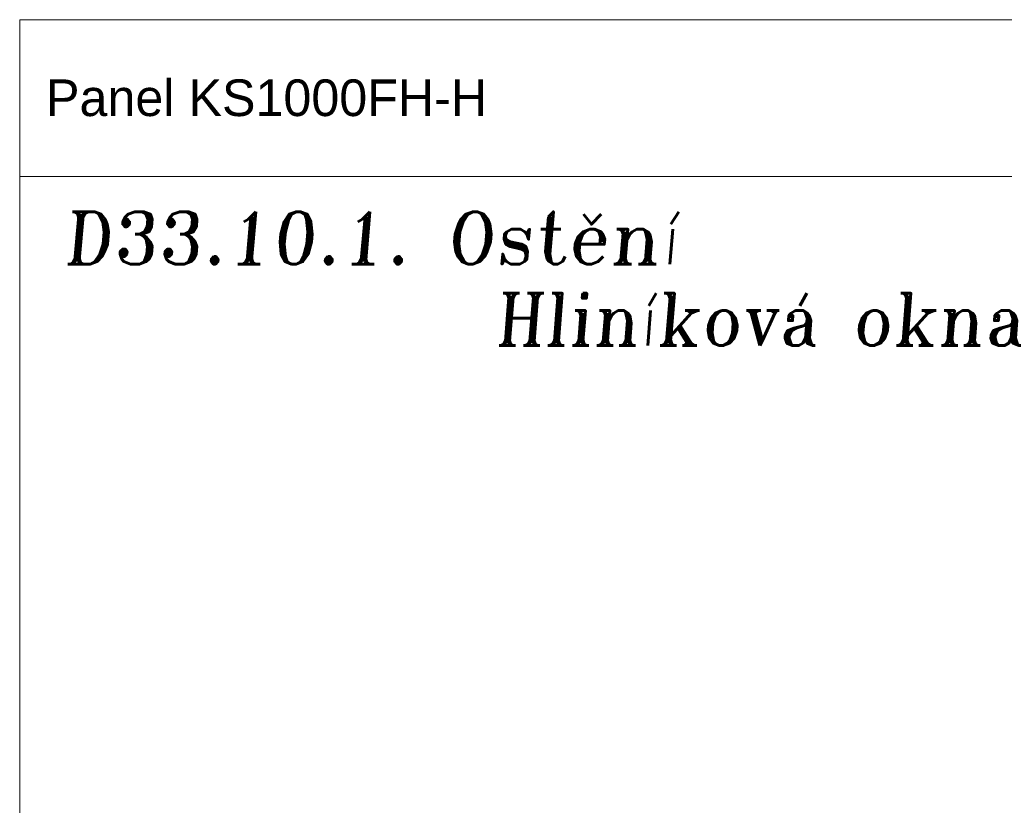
# Model space of a CAD drawing. Header units: millimetres. Extents: x -385852 to 238709, y -99680 to 201840.
# Tile 15 of 176: x 1465 to 1936, y -52236 to -51860. Entities that reach past the tile are written whole.
import ezdxf

# ---------------------------------------------------------------- set-up
doc = ezdxf.new("R2010")
doc.units = ezdxf.units.MM
for name, color, linetype, lineweight in [('KING_DET_drawing frame', 7, 'Continuous', 20), ('KING_DET_text-note', 7, 'Continuous', 25), ('KING_DET_text-title', 140, 'Continuous', 50)]:
    doc.layers.add(name, color=color, linetype=linetype, lineweight=lineweight)
doc.styles.add('Nadpisy', font='romant.shx', dxfattribs={"oblique": 5, "height": 7.5})
doc.styles.add('Technický', font='technic_.ttf', dxfattribs={"width": 1.2, "height": 3.5})

msp = doc.modelspace()

# ---------------------------------------------------------------- linework, layer by layer
at = {"layer": 'KING_DET_drawing frame', "color": 7}
msp.add_line((1465, -51934.99997), (2365, -51934.99997), dxfattribs=at)
msp.add_lwpolyline([(1465, -51859.99997), (2365, -51859.99997), (2365, -53294.99997), (1465, -53294.99997)], close=True, dxfattribs=at)

# ---------------------------------------------------------------- texts
at = {"layer": 'KING_DET_text-note', "color": 7, "style": 'Technický', "width": 1.2}
msp.add_text('Panel KS1000FH-H', height=17.5, dxfattribs=at).set_placement((1477.61255, -51906.08767))
at = {"layer": 'KING_DET_text-title', "style": 'Nadpisy', "oblique": 5}
for s, p in [('D33.10.1. Ostění', (1485.87744, -51976.91984)), ('Hliníková okna', (1692.37514, -52015.87419))]:
    msp.add_text(s, height=25, dxfattribs=at).set_placement(p)

doc.saveas('drawing.dxf')
